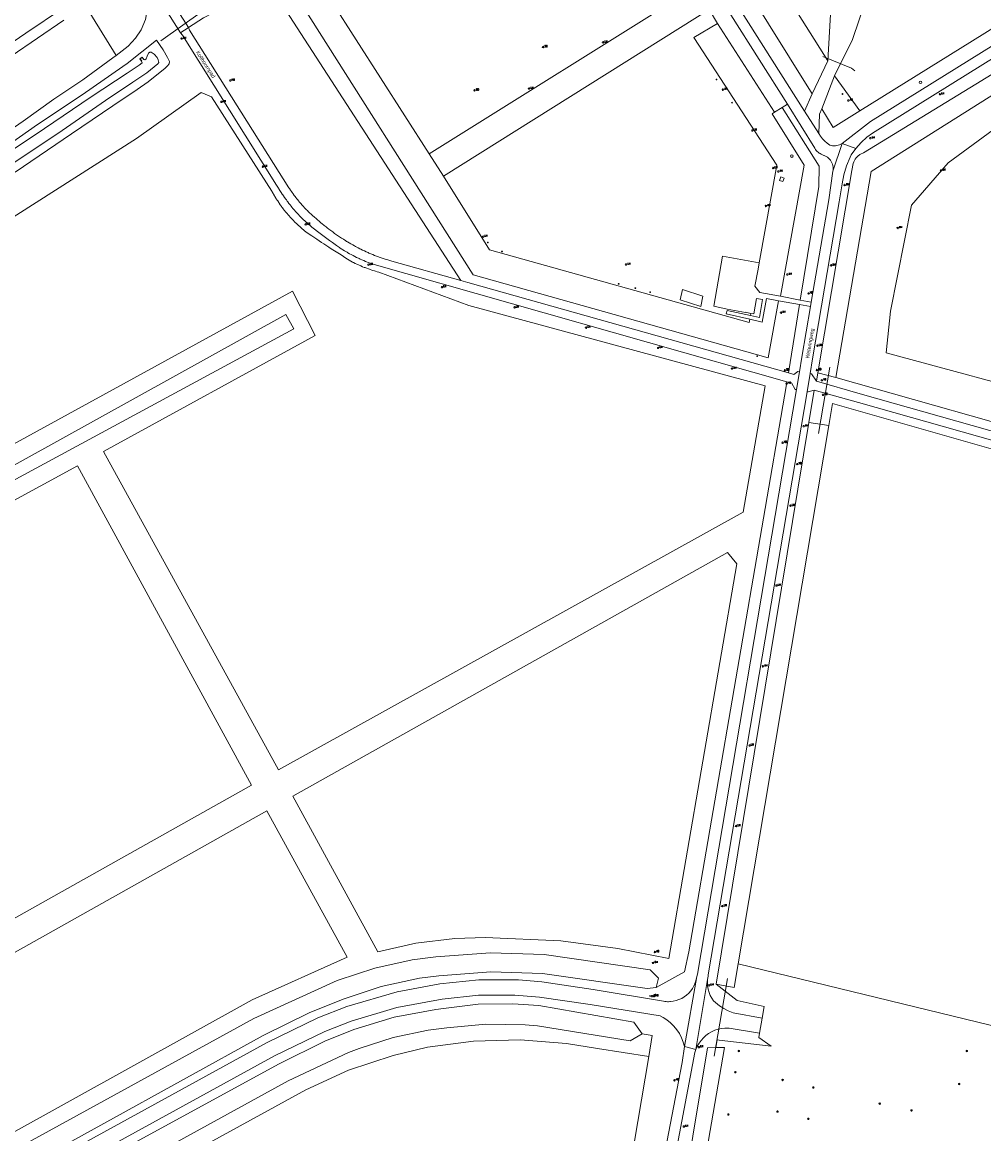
# Model space of a CAD drawing. Header units: metres. Extents: x 138165 to 154469, y 480134 to 494189.
# Tile 164 of 256: x 146469 to 146788, y 485099 to 485467. Entities that reach past the tile are written whole.
import ezdxf

# ---------------------------------------------------------------- set-up
doc = ezdxf.new("R2010")
doc.units = ezdxf.units.M
doc.header["$LTSCALE"] = 0.001
doc.header["$MEASUREMENT"] = 0
for name, color, linetype, lineweight in [('Level 5', 7, 'Continuous', 0), ('TOP-L-duiker', 7, 'Continuous', 0), ('TOP-L-terrein schutting raster hek leuning', 7, 'Continuous', 0), ('TOP-L-topo objecten punt', 7, 'Continuous', 0), ('TOP-L-topo objecten vlak', 7, 'Continuous', 0), ('TOP-T-topo huisnummering naamgeving', 7, 'Continuous', 0)]:
    doc.layers.add(name, color=color, linetype=linetype, lineweight=lineweight)
doc.styles.add('Style-INTL_ISO', font='INTL_ISO.shx')
doc.styles.add('Style-STANDARD', font='STANDARD.shx')

# ---------------------------------------------------------------- blocks, each defined once
blk = doc.blocks.new('24')
at = {"layer": 'TOP-L-topo objecten punt', "color": 7, "linetype": 'Continuous', "lineweight": 0}
for radius in [0.025, 0.0182, 0.0115, 0.005]:
    blk.add_circle((0, 0), radius, dxfattribs=at)
blk = doc.blocks.new('31')
at = {"layer": 'TOP-L-topo objecten punt', "color": 7, "linetype": 'Continuous', "lineweight": 0}
blk.add_circle((0, 0), 0.025, dxfattribs=at)
at = {"layer": 'TOP-L-topo objecten punt', "color": 7, "linetype": 'Continuous', "lineweight": 0, "style": 'Style-STANDARD'}
blk.add_text('KO', height=0.06, dxfattribs=at).set_placement((0.0483, 0))
blk = doc.blocks.new('129')
at = {"layer": 'TOP-L-topo objecten punt', "color": 7, "linetype": 'Continuous', "lineweight": 0}
blk.add_circle((0, 0), 0.025, dxfattribs=at)
at = {"layer": 'TOP-L-topo objecten punt', "color": 7, "linetype": 'Continuous', "lineweight": 0, "style": 'Style-STANDARD'}
blk.add_text('SO', height=0.06, dxfattribs=at).set_placement((0.0483, 0))
blk = doc.blocks.new('131')
at = {"layer": 'TOP-L-topo objecten punt', "color": 7, "linetype": 'Continuous', "lineweight": 0}
blk.add_circle((0, 0), 0.025, dxfattribs=at)
at = {"layer": 'TOP-L-topo objecten punt', "color": 7, "linetype": 'Continuous', "lineweight": 0, "style": 'Style-STANDARD'}
blk.add_text('SM', height=0.06, dxfattribs=at).set_placement((0.0483, 0))
blk = doc.blocks.new('*U13')
at = {"layer": 'Level 5', "color": 7, "linetype": 'Continuous', "lineweight": 0}
blk.add_circle((0, 0), 0.0415, dxfattribs=at)
blk = doc.blocks.new('150')
at = {"layer": 'Level 5', "color": 7, "linetype": 'Continuous', "lineweight": 0}
blk.add_blockref('*U13', (0, 0), dxfattribs=at)
blk = doc.blocks.new('16')
at = {"layer": 'TOP-L-topo objecten punt', "color": 7, "linetype": 'Continuous', "lineweight": 0}
blk.add_circle((0, 0), 0.025, dxfattribs=at)
at = {"layer": 'TOP-L-topo objecten punt', "color": 7, "linetype": 'Continuous', "lineweight": 0, "style": 'Style-STANDARD'}
blk.add_text('LM', height=0.06, dxfattribs=at).set_placement((0.0483, 0))
blk = doc.blocks.new('10')
at = {"layer": 'TOP-L-topo objecten punt', "linetype": 'Continuous', "lineweight": 0}
blk.add_circle((0, 0), 0.0125, dxfattribs=at)
blk = doc.blocks.new('119')
at = {"layer": 'TOP-L-topo objecten punt', "color": 7, "linetype": 'Continuous', "lineweight": 0}
blk.add_circle((0, 0), 0.025, dxfattribs=at)
at = {"layer": 'TOP-L-topo objecten punt', "color": 7, "linetype": 'Continuous', "lineweight": 0, "style": 'Style-STANDARD'}
blk.add_text('KK', height=0.06, dxfattribs=at).set_placement((0.0483, 0))
blk = doc.blocks.new('14')
at = {"layer": 'TOP-L-topo objecten punt', "color": 7, "linetype": 'Continuous', "lineweight": 0}
blk.add_circle((0, 0), 0.025, dxfattribs=at)
at = {"layer": 'TOP-L-topo objecten punt', "color": 7, "linetype": 'Continuous', "lineweight": 0, "style": 'Style-STANDARD'}
blk.add_text('VB', height=0.06, dxfattribs=at).set_placement((0.0483, 0))
blk = doc.blocks.new('11')
at = {"layer": 'TOP-L-topo objecten punt', "color": 7, "linetype": 'Continuous', "lineweight": 0}
blk.add_circle((0, 0), 0.025, dxfattribs=at)
at = {"layer": 'TOP-L-topo objecten punt', "color": 7, "linetype": 'Continuous', "lineweight": 0, "style": 'Style-STANDARD'}
blk.add_text('AB', height=0.06, dxfattribs=at).set_placement((0.0483, 0))
blk = doc.blocks.new('175')
at = {"layer": 'TOP-L-topo objecten punt', "color": 7, "linetype": 'Continuous', "lineweight": 0}
blk.add_circle((0, 0), 0.025, dxfattribs=at)
at = {"layer": 'TOP-L-topo objecten punt', "color": 7, "linetype": 'Continuous', "lineweight": 0, "style": 'Style-STANDARD'}
blk.add_text('SB', height=0.06, dxfattribs=at).set_placement((0.0483, 0))

msp = doc.modelspace()

# ---------------------------------------------------------------- linework, layer by layer
at = {"layer": 'TOP-L-duiker', "flags": 128}
for points in [[(146515.02, 485461.17), (146528.91, 485471.01)], [(146732.88, 485331.17), (146736.56, 485353.07)], [(146698.34, 485124.87), (146702.68, 485150.69)]]:
    msp.add_lwpolyline(points, dxfattribs=at)
at = {"layer": 'TOP-L-terrein schutting raster hek leuning', "flags": 128}
for points in [[(146744.85, 485451.28), (146743.8, 485452.09), (146734.24, 485456.04)], [(146693.83, 485373.25), (146687.08, 485375.38), (146687.86, 485378.8), (146694.52, 485376.65), (146693.83, 485373.25)]]:
    msp.add_lwpolyline(points, dxfattribs=at)
at = {"layer": 'TOP-L-topo objecten vlak', "flags": 128}
for points in [[(146932.35, 485724.05), (146930.74, 485726.28), (146929.54, 485725.72), (146913.27, 485714.75), (146860.79, 485680.77), (146806.24, 485645.78), (146760.29, 485616.32), (146717.56, 485590.3), (146671.94, 485561.07), (146670.68, 485560.26), (146666.42, 485557.56), (146565.45, 485491.63), (146554.49, 485484.75), (146546.11, 485479.6), (146538.91, 485474.21), (146532.4, 485470.46), (146529.16, 485468.85), (146524.26, 485465.59)], [(146894.29, 485576.61), (146894.42, 485576.58), (146915.3, 485543), (146746.5, 485437.96)], [(146735.93, 485454.62), (146670.24, 485558.78), (146691.23, 485572.11)], [(146614.36, 485381.83), (146555.19, 485473.32), (146554.07, 485476.31), (146557.82, 485482.95), (146566.94, 485489.68), (146662.65, 485551.06), (146666.23, 485545.6)], [(146719.61, 485375.09), (146716.2, 485356.19), (146618.51, 485383.72), (146558.98, 485477.68), (146666.23, 485545.6)], [(146740.66, 485427.22), (146750.07, 485434.43), (146919.83, 485540.15)], [(146676.91, 485511.64), (146663.47, 485532.8), (146571.66, 485474.16), (146603.97, 485423.78)], [(146738.6, 485349.74), (146892.87, 485306), (146925.46, 485425.69), (146880.02, 485498.8)], [(146738.19, 485493.07), (146735.93, 485454.62)], [(146506.68, 485484.13), (146508.6, 485481.06), (146509.86, 485477.79), (146510.41, 485474.65), (146510.54, 485471.3), (146509.94, 485468.31), (146508.52, 485464.84), (146506.71, 485462.04), (146504.24, 485459.48), (146500.26, 485456.39)], [(146506.68, 485484.13), (146506.72, 485484.16), (146506.79, 485484.05), (146508.02, 485482.48), (146509.09, 485481.23), (146512.75, 485477.49), (146513.05, 485477.18), (146513.38, 485476.82), (146513.68, 485476.43), (146513.96, 485476.03), (146521.61, 485463.9)], [(146730.79, 485443.62), (146708.76, 485479)], [(146738.09, 485449.64), (146744.08, 485461.69), (146750.45, 485480.64)], [(146695.27, 485475.82), (146694.86, 485475.55), (146692.98, 485478.52), (146692.39, 485478.14), (146691.92, 485478.86), (146603.97, 485423.78)], [(146482.82, 485472.08), (146470.39, 485463.7), (146457.96, 485455.32)], [(146500.26, 485456.39), (146490.1, 485472.83)], [(146703.78, 485469.82), (146706.8, 485471.63), (146728.26, 485437.9)], [(146465.49, 485456.13), (146482.91, 485468.02)], [(146524.26, 485465.59), (146520.53, 485471.49)], [(146524.26, 485465.59), (146529.16, 485468.85)], [(146608.66, 485416.33), (146692.73, 485469.11), (146696.65, 485471.57)], [(146696.65, 485471.57), (146699.45, 485466.99)], [(146703.78, 485469.82), (146722.54, 485440.18)], [(146524.26, 485465.59), (146524.13, 485465.51), (146521.67, 485463.93), (146521.61, 485463.9), (146522.22, 485463.06), (146553.39, 485413.44), (146553.81, 485412.73), (146553.98, 485412.45), (146554.16, 485412.16), (146554.52, 485411.58), (146554.89, 485411.01), (146555.27, 485410.45), (146555.46, 485410.16), (146555.65, 485409.89), (146556.04, 485409.33), (146556.44, 485408.78), (146556.64, 485408.5), (146556.77, 485408.32), (146556.95, 485408.08), (146557.13, 485407.83), (146557.49, 485407.35), (146557.68, 485407.11), (146557.86, 485406.87), (146558.24, 485406.4), (146558.43, 485406.16), (146558.82, 485405.69), (146559.01, 485405.46), (146559.4, 485405), (146559.6, 485404.78), (146560.01, 485404.33), (146560.21, 485404.1), (146560.62, 485403.66), (146561.04, 485403.22), (146561.26, 485403.01), (146561.68, 485402.58), (146561.9, 485402.37), (146562.33, 485401.95), (146562.77, 485401.53), (146563, 485401.33), (146563.45, 485400.92), (146563.9, 485400.52), (146564.36, 485400.13), (146564.83, 485399.74), (146565.12, 485399.5), (146566.01, 485398.79), (146566.9, 485398.09), (146567.8, 485397.4), (146568.24, 485397.05), (146568.7, 485396.71), (146569.15, 485396.37), (146570.06, 485395.69), (146570.97, 485395.02), (146571.89, 485394.35), (146572.81, 485393.69), (146573.27, 485393.36), (146574.2, 485392.72), (146574.49, 485392.53), (146575.04, 485392.18), (146575.32, 485392.01), (146575.88, 485391.67), (146576.16, 485391.5), (146576.72, 485391.17), (146577, 485391.01), (146577.57, 485390.69), (146578.14, 485390.38), (146578.72, 485390.08), (146579.3, 485389.78), (146579.89, 485389.49), (146580.47, 485389.2), (146580.77, 485389.07), (146581.07, 485388.93), (146581.66, 485388.66), (146582.26, 485388.4), (146582.86, 485388.14), (146583.16, 485388.02), (146583.77, 485387.78), (146584.37, 485387.54), (146584.68, 485387.43), (146584.98, 485387.31), (146722.39, 485348.3)], [(146521.61, 485463.9), (146521.67, 485463.93), (146524.13, 485465.51), (146524.26, 485465.59)], [(146614.36, 485381.83), (146591.57, 485388.26), (146591.25, 485388.35), (146590.93, 485388.44), (146590.29, 485388.62), (146589.65, 485388.82), (146589.01, 485389.02), (146588.69, 485389.12), (146588.06, 485389.34), (146587.42, 485389.56), (146587.11, 485389.67), (146586.8, 485389.78), (146586.48, 485389.9), (146585.86, 485390.14), (146585.24, 485390.39), (146584.62, 485390.64), (146584, 485390.9), (146583.7, 485391.04), (146583.08, 485391.31), (146582.48, 485391.59), (146581.87, 485391.88), (146581.27, 485392.17), (146580.97, 485392.32), (146580.38, 485392.62), (146579.79, 485392.94), (146579.49, 485393.1), (146579.2, 485393.26), (146578.61, 485393.58), (146578.04, 485393.92), (146577.46, 485394.26), (146576.89, 485394.6), (146576.6, 485394.78), (146576.32, 485394.96), (146575.54, 485395.46), (146574.88, 485395.89), (146574.56, 485396.1), (146573.91, 485396.54), (146573.26, 485396.99), (146572.62, 485397.44), (146571.99, 485397.9), (146571.36, 485398.36), (146571.04, 485398.6), (146570.73, 485398.84), (146570.11, 485399.31), (146569.8, 485399.55), (146569.18, 485400.04), (146568.88, 485400.29), (146568.58, 485400.53), (146567.97, 485401.03), (146567.37, 485401.54), (146567.08, 485401.79), (146566.48, 485402.31), (146565.9, 485402.83), (146565.32, 485403.36), (146564.74, 485403.89), (146564.46, 485404.16), (146563.89, 485404.7), (146563.61, 485404.97), (146563.33, 485405.25), (146562.69, 485405.89), (146562.27, 485406.35), (146561.85, 485406.82), (146561.43, 485407.29), (146561.02, 485407.77), (146560.62, 485408.25), (146560.42, 485408.5), (146560.03, 485408.99), (146559.84, 485409.23), (146559.46, 485409.73), (146559.27, 485409.98), (146558.89, 485410.49), (146558.53, 485411), (146558.35, 485411.26), (146557.99, 485411.77), (146557.64, 485412.29), (146557.48, 485412.54), (146524.61, 485464.76), (146524.26, 485465.59)], [(146713.2, 485387.62), (146719.03, 485419.97), (146691.57, 485462.25), (146699.45, 485466.99)], [(146699.45, 485466.99), (146718.26, 485437.54)], [(146323.32, 485015.26), (146545.85, 485137.43), (146573.51, 485149.99), (146573.8, 485150.1), (146585.9, 485154.09), (146598.34, 485156.8), (146606.1, 485157.81), (146624.27, 485159.11), (146642.02, 485158.54), (146677.08, 485153.48), (146679.91, 485150.76), (146679.07, 485147.63), (146688.5, 485152.86), (146689.94, 485159.52), (146722.12, 485346.68), (146722.39, 485348.3), (146584.98, 485387.31), (146584.68, 485387.43), (146584.37, 485387.54), (146583.77, 485387.78), (146583.16, 485388.02), (146582.86, 485388.14), (146582.26, 485388.4), (146581.66, 485388.66), (146581.07, 485388.93), (146580.77, 485389.07), (146580.47, 485389.2), (146579.89, 485389.49), (146579.3, 485389.78), (146578.72, 485390.08), (146578.14, 485390.38), (146577.57, 485390.69), (146577, 485391.01), (146576.72, 485391.17), (146576.16, 485391.5), (146575.88, 485391.67), (146575.32, 485392.01), (146575.04, 485392.18), (146574.49, 485392.53), (146574.2, 485392.72), (146573.27, 485393.36), (146572.81, 485393.69), (146571.89, 485394.35), (146570.97, 485395.02), (146570.06, 485395.69), (146569.15, 485396.37), (146568.7, 485396.71), (146568.24, 485397.05), (146567.8, 485397.4), (146566.9, 485398.09), (146566.01, 485398.79), (146565.12, 485399.5), (146564.83, 485399.74), (146564.36, 485400.13), (146563.9, 485400.52), (146563.45, 485400.92), (146563, 485401.33), (146562.77, 485401.53), (146562.33, 485401.95), (146561.9, 485402.37), (146561.68, 485402.58), (146561.26, 485403.01), (146561.04, 485403.22), (146560.62, 485403.66), (146560.21, 485404.1), (146560.01, 485404.33), (146559.6, 485404.78), (146559.4, 485405), (146559.01, 485405.46), (146558.82, 485405.69), (146558.43, 485406.16), (146558.24, 485406.4), (146557.86, 485406.87), (146557.68, 485407.11), (146557.49, 485407.35), (146557.13, 485407.83), (146556.95, 485408.08), (146556.77, 485408.32), (146556.64, 485408.5), (146556.44, 485408.78), (146556.04, 485409.33), (146555.65, 485409.89), (146555.46, 485410.16), (146555.27, 485410.45), (146554.89, 485411.01), (146554.52, 485411.58), (146554.16, 485412.16), (146553.98, 485412.45), (146553.81, 485412.73), (146553.39, 485413.44), (146522.22, 485463.06), (146521.61, 485463.9)], [(146466.84, 485417.72), (146485.47, 485430.36), (146499.22, 485439.7), (146507.23, 485445.11), (146510.9, 485447.6), (146516.53, 485452.1), (146517.29, 485452.93), (146517.8, 485453.58), (146517.89, 485454.38), (146517.3, 485455.71), (146515.89, 485458.19), (146513.62, 485461.39), (146503.94, 485453.68), (146502.53, 485452.71), (146489, 485443.34), (146474.26, 485433.48), (146459.24, 485422.98)], [(146802.14, 485462.66), (146750.7, 485430.61), (146748.86, 485429.24), (146746.93, 485427.47), (146745.2, 485425.52)], [(146465.51, 485420.25), (146480.93, 485430.49), (146496.76, 485441.42), (146505.76, 485447.49), (146510.41, 485450.63), (146514.11, 485453.58), (146514.36, 485454.03), (146514.24, 485454.93), (146513.88, 485455.66), (146512.87, 485456.83), (146511.87, 485457.41), (146511.47, 485457.44), (146511.03, 485457.16), (146510.57, 485456.13), (146510.17, 485455.29), (146509.79, 485454.88), (146509.49, 485455.02)], [(146500.26, 485456.39), (146499.2, 485455.57), (146489.27, 485448.31), (146479.67, 485441.88), (146469.46, 485434.58), (146458.37, 485426.92), (146445.85, 485418.59), (146433.24, 485410.06), (146420.05, 485401.37), (146406.46, 485392.3), (146402.24, 485389.46), (146399.31, 485387.44), (146385.68, 485377.99), (146371.89, 485368.45), (146359.6, 485359.57), (146356.48, 485357.58), (146353.46, 485354.55), (146351.99, 485353.46)], [(146508.69, 485454.41), (146508.85, 485453.94), (146507.89, 485453.17), (146503.88, 485450.53), (146491.98, 485442.7), (146476.58, 485432.21), (146460.44, 485421.4), (146448.84, 485413.55), (146448.49, 485413.86)], [(146509.49, 485455.02), (146508.88, 485455.82), (146508.08, 485455.21), (146508.69, 485454.41)], [(146508.69, 485454.41), (146508.77, 485454.47), (146508.23, 485455.19), (146508.86, 485455.67), (146509.41, 485454.96), (146509.49, 485455.02)], [(146735.93, 485454.62), (146730.79, 485443.62)], [(146732.66, 485351.25), (146743.89, 485418.28), (146744.33, 485420.62), (146744.49, 485421.1), (146744.71, 485421.57), (146744.98, 485422.01), (146745.29, 485422.42), (146745.64, 485422.8), (146746.02, 485423.14), (146746.45, 485423.43), (146746.57, 485423.51), (146747, 485423.79), (146747.47, 485424.02), (146747.72, 485424.12), (146800.23, 485456.22), (146803.41, 485451.41)], [(146733.91, 485438.62), (146738.09, 485449.64)], [(146738.09, 485449.64), (146746.5, 485437.96)], [(146738.6, 485349.74), (146750.24, 485417.97), (146803.41, 485451.41)], [(146294.66, 485233.59), (146558.68, 485378.32), (146566.23, 485363.64), (146496.12, 485325.16), (146553.99, 485219.7), (146707.95, 485305.08), (146715.22, 485346.97), (146617.08, 485373.51), (146587.26, 485384.59), (146586.73, 485384.74), (146586.15, 485384.9), (146585.86, 485384.99), (146585.28, 485385.17), (146584.99, 485385.26), (146584.42, 485385.45), (146584.13, 485385.55), (146583.84, 485385.65), (146583.27, 485385.85), (146582.99, 485385.96), (146582.71, 485386.07), (146582.43, 485386.17), (146581.86, 485386.4), (146581.3, 485386.63), (146581.03, 485386.75), (146580.75, 485386.87), (146580.47, 485386.99), (146580.2, 485387.11), (146579.92, 485387.24), (146579.37, 485387.49), (146578.83, 485387.76), (146578.56, 485387.89), (146578, 485388.24), (146576.37, 485389.26), (146575.56, 485389.77), (146574.74, 485390.28), (146573.12, 485391.31), (146571.51, 485392.35), (146570.7, 485392.87), (146569.1, 485393.92), (146568.29, 485394.44), (146566.69, 485395.5), (146565.09, 485396.57), (146563.5, 485397.64), (146563.13, 485397.93), (146562.67, 485398.3), (146562.21, 485398.67), (146561.98, 485398.87), (146561.54, 485399.25), (146561.31, 485399.45), (146561.09, 485399.65), (146560.65, 485400.04), (146560.44, 485400.24), (146560.01, 485400.65), (146559.58, 485401.07), (146559.37, 485401.27), (146558.96, 485401.7), (146558.55, 485402.12), (146558.34, 485402.34), (146557.94, 485402.77), (146557.55, 485403.21), (146557.35, 485403.44), (146557.16, 485403.66), (146556.97, 485403.89), (146556.58, 485404.34), (146556.4, 485404.57), (146556.03, 485405.03), (146555.84, 485405.26), (146555.66, 485405.49), (146555.3, 485405.97), (146554.95, 485406.44), (146554.78, 485406.68), (146554.61, 485406.92), (146554.27, 485407.41), (146554.1, 485407.65), (146553.77, 485408.15), (146553.61, 485408.39), (146553.29, 485408.89), (146553.13, 485409.14), (146552.82, 485409.65), (146552.67, 485409.9), (146552.37, 485410.41), (146552.23, 485410.67), (146551.94, 485411.19), (146551.8, 485411.45), (146531.86, 485442.64)], [(146531.86, 485442.64), (146528.39, 485444.07), (146507.04, 485428.9), (146413.63, 485369.34)], [(146413.63, 485369.34), (146507.04, 485428.9), (146528.39, 485444.07), (146531.86, 485442.64), (146551.8, 485411.45), (146551.94, 485411.19), (146552.23, 485410.67), (146552.37, 485410.41), (146552.67, 485409.9), (146552.82, 485409.65), (146553.13, 485409.14), (146553.29, 485408.89), (146553.61, 485408.39), (146553.77, 485408.15), (146554.1, 485407.65), (146554.27, 485407.41), (146554.61, 485406.92), (146554.78, 485406.68), (146554.95, 485406.44), (146555.3, 485405.97), (146555.66, 485405.49), (146555.84, 485405.26), (146556.03, 485405.03), (146556.4, 485404.57), (146556.58, 485404.34), (146556.97, 485403.89), (146557.16, 485403.66), (146557.35, 485403.44), (146557.55, 485403.21), (146557.94, 485402.77), (146558.34, 485402.34), (146558.55, 485402.12), (146558.96, 485401.7), (146559.37, 485401.27), (146559.58, 485401.07), (146560.01, 485400.65), (146560.44, 485400.24), (146560.65, 485400.04), (146561.09, 485399.65), (146561.31, 485399.45), (146561.54, 485399.25), (146561.98, 485398.87), (146562.21, 485398.67), (146562.67, 485398.3), (146563.13, 485397.93), (146563.5, 485397.64), (146565.09, 485396.57), (146566.69, 485395.5), (146568.29, 485394.44), (146569.1, 485393.92), (146570.7, 485392.87), (146571.51, 485392.35), (146573.12, 485391.31), (146574.74, 485390.28), (146575.56, 485389.77), (146576.37, 485389.26), (146578, 485388.24), (146578.56, 485387.89), (146578.83, 485387.76), (146579.37, 485387.49), (146579.92, 485387.24), (146580.2, 485387.11), (146580.47, 485386.99), (146580.75, 485386.87), (146581.03, 485386.75), (146581.3, 485386.63), (146581.86, 485386.4), (146582.43, 485386.17), (146582.71, 485386.07), (146582.99, 485385.96), (146583.27, 485385.85), (146583.84, 485385.65), (146584.13, 485385.55), (146584.42, 485385.45), (146584.99, 485385.26), (146585.28, 485385.17), (146585.86, 485384.99), (146586.15, 485384.9), (146586.73, 485384.74), (146587.26, 485384.59), (146617.08, 485373.51), (146715.22, 485346.97), (146707.95, 485305.08), (146553.99, 485219.7), (146496.12, 485325.16)], [(146728.26, 485437.9), (146730.79, 485443.62)], [(146805.14, 485442.34), (146775.83, 485420.75), (146763.61, 485406.78), (146756.63, 485371.69), (146755.23, 485357.9), (146813.17, 485342.22)], [(146718.26, 485437.54), (146720.84, 485439.13)], [(146722.54, 485440.18), (146720.84, 485439.13)], [(146720.84, 485439.13), (146733.01, 485419.64), (146732.96, 485412.96), (146726.81, 485375.34)], [(146737.62, 485418.04), (146737.66, 485418.35), (146737.69, 485418.84), (146737.66, 485419.33), (146737.58, 485419.82), (146737.57, 485419.89), (146737.44, 485420.35), (146737.27, 485420.79), (146737.06, 485421.22), (146736.8, 485421.62), (146736.5, 485421.99), (146736.16, 485422.33), (146735.79, 485422.63), (146734.67, 485423.22), (146734.63, 485423.24), (146733.7, 485423.71), (146733.44, 485423.83), (146733.06, 485424.04), (146732.71, 485424.3), (146732.39, 485424.58), (146732.1, 485424.9), (146731.85, 485425.25), (146731.63, 485425.62), (146722.54, 485440.18)], [(146733.91, 485438.62), (146733.17, 485436.9), (146732.96, 485430.5)], [(146746.5, 485437.96), (146737.72, 485432.49), (146733.91, 485438.62)], [(146718.26, 485437.54), (146717.54, 485437.03), (146728.06, 485419.97), (146720.23, 485376.58)], [(146732.96, 485430.5), (146728.26, 485437.9)], [(146732.96, 485430.5), (146733.49, 485429.63), (146734.15, 485428.77), (146734.89, 485427.98), (146735.72, 485427.28), (146736.61, 485426.66), (146737, 485426.55), (146737.47, 485426.46), (146737.95, 485426.42), (146738.42, 485426.43), (146738.9, 485426.49), (146739.37, 485426.61), (146739.82, 485426.77), (146740.25, 485426.97), (146740.66, 485427.22)], [(146603.97, 485423.78), (146608.66, 485416.33)], [(146745.2, 485425.52), (146743.68, 485423.4), (146743.3, 485422.63), (146742.13, 485419.8), (146741.27, 485416.86), (146740.71, 485413.85), (146739.72, 485407.85), (146730.84, 485355.89), (146730.06, 485351.05)], [(146740.66, 485427.22), (146737.62, 485418.04)], [(146745.2, 485425.52), (146740.66, 485427.22)], [(146730.42, 485374.67), (146736.21, 485408.51), (146737.62, 485418.04)], [(146608.66, 485416.33), (146623.87, 485391.97), (146709.86, 485367.94), (146710.07, 485369.01)], [(146719.92, 485414.98), (146721.05, 485414.59), (146721.45, 485415.7), (146720.34, 485416.12), (146719.92, 485414.98)], [(146713.2, 485387.62), (146701.11, 485389.85), (146698.2, 485373.32), (146702.59, 485372.34), (146708.64, 485371.22), (146708.64, 485371.29), (146710.43, 485370.94)], [(146720.23, 485376.58), (146713.37, 485377.86), (146711.78, 485379.99), (146712.82, 485385.53), (146713.2, 485387.62)], [(146722.86, 485351.23), (146616.68, 485381.18), (146614.36, 485381.83)], [(146496.12, 485325.16), (146566.23, 485363.64), (146558.68, 485378.32), (146294.66, 485233.59)], [(146710.43, 485370.94), (146711.4, 485370.75), (146712.3, 485375.89), (146714.31, 485375.51), (146713.27, 485369.53), (146710.32, 485370.19)], [(146726.81, 485375.34), (146720.23, 485376.58)], [(146710.07, 485369.01), (146714.23, 485368.07), (146715.58, 485375.82), (146719.61, 485375.09)], [(146719.61, 485375.09), (146726.56, 485373.83)], [(146726.56, 485373.83), (146722.86, 485351.23)], [(146730.16, 485373.18), (146726.56, 485373.83)], [(146726.59, 485351.62), (146727.29, 485356.39), (146730.16, 485373.18)], [(146726.81, 485375.34), (146730.42, 485374.67)], [(146730.16, 485373.18), (146730.42, 485374.67)], [(146294.54, 485225.35), (146295.05, 485224.27), (146335.5, 485244.97), (146559.09, 485365.77), (146556.46, 485370.59), (146343.95, 485252.74), (146294.54, 485225.35)], [(146294.54, 485225.35), (146343.95, 485252.74), (146556.46, 485370.59), (146559.09, 485365.77), (146335.5, 485244.97), (146295.05, 485224.27)], [(146710.32, 485370.19), (146702.59, 485371.93), (146702.26, 485370.79), (146710.07, 485369.01)], [(146710.32, 485370.19), (146710.43, 485370.94)], [(146722.86, 485351.23), (146724.7, 485350.71), (146726.02, 485351.7), (146726.59, 485351.62)], [(146725.6, 485345.67), (146726.59, 485351.62)], [(146730.06, 485351.05), (146729.04, 485345)], [(146730.06, 485351.05), (146730.5, 485350.91), (146732.22, 485348.53)], [(146732.22, 485348.53), (146732.66, 485351.25)], [(146732.66, 485351.25), (146738.6, 485349.74)], [(146722.39, 485348.3), (146722.12, 485346.68), (146689.94, 485159.52), (146688.5, 485152.86), (146679.07, 485147.63)], [(146725.6, 485345.67), (146725.1, 485345.76), (146723.85, 485347.88), (146722.39, 485348.3)], [(146987.53, 485276.13), (146746.64, 485344.33), (146732.22, 485348.53)], [(146692.6, 485151.27), (146692.74, 485152.09), (146725.6, 485345.67)], [(146729.04, 485345), (146696.36, 485151.86), (146696.26, 485151.4), (146696.1, 485150.33)], [(146731.45, 485345.48), (146729.46, 485344.91), (146729.04, 485345)], [(146729.66, 485334.82), (146731.45, 485345.48)], [(146731.45, 485345.48), (146746.1, 485341.37), (146987.14, 485273.14)], [(146736.27, 485333.75), (146737.44, 485341.07), (146914.41, 485290.53), (146864.95, 485116.81), (146706.26, 485155.46)], [(146698.91, 485148.72), (146729.66, 485334.82)], [(146706.26, 485155.46), (146736.27, 485333.75)], [(146736.27, 485333.75), (146729.66, 485334.82)], [(146545.13, 485214.72), (146487.49, 485320.41), (146358.89, 485250.48), (146418.63, 485143.68), (146545.13, 485214.72)], [(146358.89, 485250.48), (146487.49, 485320.41), (146545.13, 485214.72), (146418.63, 485143.68), (146358.89, 485250.48)], [(146683.27, 485157.29), (146705.75, 485288.03), (146702.73, 485291.73), (146558.76, 485210.98), (146586.93, 485159.45), (146599.54, 485162.36), (146612.39, 485163.93), (146622.48, 485164.22), (146647.48, 485163.16), (146666.38, 485160.6), (146683.27, 485157.29)], [(146702.73, 485291.73), (146705.75, 485288.03), (146683.27, 485157.29), (146666.38, 485160.6), (146647.48, 485163.16), (146622.48, 485164.22), (146612.39, 485163.93), (146599.54, 485162.36), (146586.93, 485159.45), (146558.76, 485210.98), (146702.73, 485291.73)], [(146284.89, 485057.27), (146300.15, 485013.72), (146324.19, 485020.93), (146545.31, 485143.57), (146576.79, 485157.7), (146550.12, 485206.22), (146284.89, 485057.27)], [(146550.12, 485206.22), (146576.79, 485157.7), (146545.31, 485143.57), (146324.19, 485020.93), (146300.15, 485013.72), (146284.89, 485057.27), (146550.12, 485206.22)], [(146679.07, 485147.63), (146679.91, 485150.76), (146677.08, 485153.48), (146642.02, 485158.54), (146624.27, 485159.11), (146606.1, 485157.81), (146598.34, 485156.8), (146585.9, 485154.09), (146573.8, 485150.1), (146573.51, 485149.99), (146545.85, 485137.43), (146323.32, 485015.26), (146289.28, 485003.39)], [(146698.91, 485148.72), (146704.95, 485147.7), (146706.26, 485155.46)], [(146679.07, 485147.63), (146676.1, 485147.36), (146641.49, 485152.26), (146624.29, 485152.82), (146607.08, 485151.58), (146600.76, 485150.71), (146588.07, 485147.95), (146575.75, 485143.88), (146564.41, 485139.43), (146548.99, 485131.74), (146337.78, 485015.16)], [(146317.91, 485001.98), (146550.27, 485129.48), (146567.1, 485137.64), (146576.63, 485141.34), (146593.34, 485146.23), (146607.45, 485148.93), (146620.42, 485150.24), (146633.45, 485150.19), (146641.22, 485149.51), (146658.26, 485147.01), (146681.55, 485143.19), (146681.96, 485143.07), (146682.37, 485142.99), (146682.8, 485142.96), (146683.22, 485142.97), (146683.64, 485143.02), (146683.79, 485143.05), (146684.76, 485143.15), (146685.72, 485143.36), (146686.65, 485143.66), (146687.54, 485144.06), (146688.39, 485144.55), (146689.17, 485145.13), (146689.9, 485145.78), (146690.55, 485146.51), (146691.13, 485147.3), (146691.17, 485147.37), (146691.78, 485148.62), (146692.26, 485149.92), (146692.6, 485151.27)], [(146688.42, 485128.1), (146692.6, 485151.27)], [(146692.27, 485127.18), (146696.1, 485150.33)], [(146696.1, 485150.33), (146696.06, 485149.25), (146696.13, 485148.17), (146696.31, 485147.1), (146696.61, 485146.06), (146697.01, 485145.06), (146697.51, 485144.1), (146698.11, 485143.2), (146698.7, 485142.65), (146700.02, 485141.59), (146701.45, 485140.67), (146702.96, 485139.91), (146704.55, 485139.31), (146714.18, 485137.51)], [(146714.18, 485137.51), (146714.86, 485141.32), (146705.86, 485143.34), (146698.91, 485148.72)], [(146688.42, 485128.1), (146688.02, 485129.59), (146687.47, 485131.02), (146686.77, 485132.39), (146685.93, 485133.68), (146684.96, 485134.87), (146683.87, 485135.96), (146682.67, 485136.93), (146681.38, 485137.76), (146680.36, 485138.3), (146657.28, 485142.01), (146640.49, 485144.46), (146632.33, 485145.16), (146620.25, 485145.14), (146608.24, 485143.85), (146593.18, 485141), (146578.06, 485136.48), (146569.4, 485133.08), (146552.73, 485124.98), (146305.54, 484989.4), (146301.58, 484986.61)], [(146331.35, 484998.52), (146343.92, 485007.64), (146554.31, 485122.34), (146569.35, 485129.94), (146578.93, 485133.8), (146592.34, 485137.8), (146606.1, 485140.38), (146608.66, 485140.7), (146620.12, 485142.1), (146631.67, 485142.3), (146640.22, 485141.66), (146671.67, 485136.2), (146674.43, 485132.29)], [(146713.31, 485132.57), (146714.18, 485137.51)], [(146331.35, 484998.52), (146305.99, 484979.06), (146308.2, 484975.45), (146334.13, 484994.19), (146557.23, 485116.77), (146577.24, 485126.11), (146580.71, 485127.48), (146592.01, 485131.1), (146603.62, 485133.52), (146609.76, 485134.29), (146622.73, 485135.5), (146635.76, 485135.34), (146639.75, 485135.02), (146670.49, 485129.96), (146674.43, 485132.29)], [(146713.31, 485132.57), (146703.21, 485134.2), (146702.96, 485134.22), (146701.82, 485134.21), (146700.68, 485134.08), (146699.57, 485133.84), (146698.49, 485133.48), (146697.45, 485133.01), (146696.47, 485132.44), (146695.55, 485131.76), (146694.71, 485130.99), (146693.95, 485130.14), (146693.29, 485129.22), (146692.72, 485128.23), (146692.27, 485127.18)], [(146658.72, 485018.53), (146592.84, 484984.16), (146531.08, 485096.18), (146563.04, 485113.74), (146577.23, 485120.23), (146592.01, 485125.19), (146603.35, 485127.88), (146618.64, 485129.91), (146634.07, 485130.33), (146649.45, 485129.13), (146659.64, 485127.43), (146676.7, 485124.84)], [(146674.43, 485132.29), (146677.81, 485131.75), (146676.7, 485124.84)], [(146698.83, 485127.78), (146699.25, 485130.3), (146699.98, 485130.18), (146717.21, 485128.26), (146713.06, 485131.12), (146713.31, 485132.57)], [(146668.61, 485023.55), (146687.68, 485122.87), (146688.42, 485128.1)], [(146692.27, 485127.18), (146691.92, 485126.1), (146672.37, 485022.91)], [(146681.44, 485039.25), (146696.04, 485127.72), (146698.83, 485127.78)], [(146686.22, 485038.27), (146701.77, 485127.84), (146698.83, 485127.78)], [(146688.42, 485128.1), (146692.27, 485127.18)], [(146676.7, 485124.84), (146658.72, 485018.53)]]:
    msp.add_lwpolyline(points, dxfattribs=at)

# ---------------------------------------------------------------- block references
at = {"layer": 'TOP-L-topo objecten punt', "xscale": 10, "yscale": 10, "zscale": 10}
for name, p in [('16', (146521.95, 485461.95)), ('16', (146661.51, 485460.68)), ('129', (146641.64, 485459.13)), ('31', (146538.06, 485448.06)), ('16', (146637.01, 485445.39)), ('10', (146699.04, 485448.36)), ('150', (146766.62, 485447.43)), ('129', (146618.95, 485444.78)), ('16', (146701.2, 485445.03)), ('10', (146740.76, 485443.59)), ('16', (146773.04, 485443.51)), ('16', (146535.17, 485440.99)), ('10', (146704.2, 485440.72)), ('11', (146742.73, 485441.44)), ('16', (146710.97, 485431.51)), ('16', (146750.02, 485428.95)), ('16', (146548.86, 485419.5)), ('150', (146724.03, 485423.02)), ('16', (146717.85, 485419.06)), ('119', (146719.56, 485417.92)), ('16', (146773.39, 485418.26)), ('16', (146741.49, 485413.42)), ('16', (146715.45, 485406.5)), ('16', (146563.05, 485400.41)), ('16', (146759.07, 485399.21)), ('16', (146621.8, 485396.34)), ('10', (146623.35, 485394.42)), ('10', (146628.03, 485391.43)), ('16', (146583.84, 485387.04)), ('16', (146669.12, 485387.11)), ('16', (146736.99, 485386.84)), ('16', (146722.51, 485383.8)), ('16', (146608.14, 485379.62)), ('10', (146666.66, 485380.72)), ('10', (146672.18, 485379.28)), ('10', (146677.11, 485377.93)), ('14', (146729.58, 485377.53)), ('16', (146632.21, 485372.91)), ('16', (146720.43, 485371.17)), ('16', (146655.88, 485366.22)), ('16', (146679.74, 485359.5)), ('16', (146732.49, 485360.23)), ('10', (146712.51, 485356.74)), ('16', (146704.21, 485352.65)), ('175', (146721.74, 485352.06)), ('14', (146721.74, 485352.06)), ('175', (146732.32, 485352.17)), ('14', (146722.3, 485347.68)), ('14', (146733.95, 485348.79)), ('175', (146734.34, 485343.96)), ('14', (146734.34, 485343.96)), ('16', (146727.94, 485333.58)), ('14', (146720.95, 485328.11)), ('14', (146725.83, 485321.01)), ('16', (146723.55, 485307.24)), ('16', (146718.94, 485280.8)), ('16', (146714.45, 485254.06)), ('16', (146710.02, 485227.82)), ('16', (146705.55, 485201.14)), ('16', (146701.02, 485174.62)), ('11', (146678.67, 485159.4)), ('131', (146678.07, 485155.81)), ('16', (146696.67, 485148.4)), ('10', (146677.04, 485144.83)), ('11', (146677.72, 485144.8)), ('11', (146678.4, 485144.77)), ('16', (146693.21, 485127.91)), ('24', (146706.47, 485126.62)), ('24', (146781.96, 485126.65)), ('24', (146705.32, 485119.61)), ('11', (146685.14, 485116.94)), ('24', (146720.97, 485117.05)), ('24', (146731.12, 485114.55)), ('24', (146779.43, 485115.71)), ('24', (146753.11, 485109.19)), ('24', (146763.63, 485106.94)), ('24', (146703.02, 485105.6)), ('24', (146719.27, 485106.58)), ('24', (146729.46, 485104.17)), ('16', (146688.25, 485101.62))]:
    msp.add_blockref(name, p, dxfattribs=at)

# ---------------------------------------------------------------- texts
at = {"layer": 'TOP-T-topo huisnummering naamgeving', "style": 'Style-INTL_ISO'}
for s, rotation, p in [('Kolthoornpad', 302.8, (146526.62, 485457.36)), ('Weteringweg', 80.5, (146729.75, 485355.9))]:
    msp.add_text(s, height=1.25, rotation=rotation, dxfattribs=at).set_placement(p)

doc.saveas('drawing.dxf')
